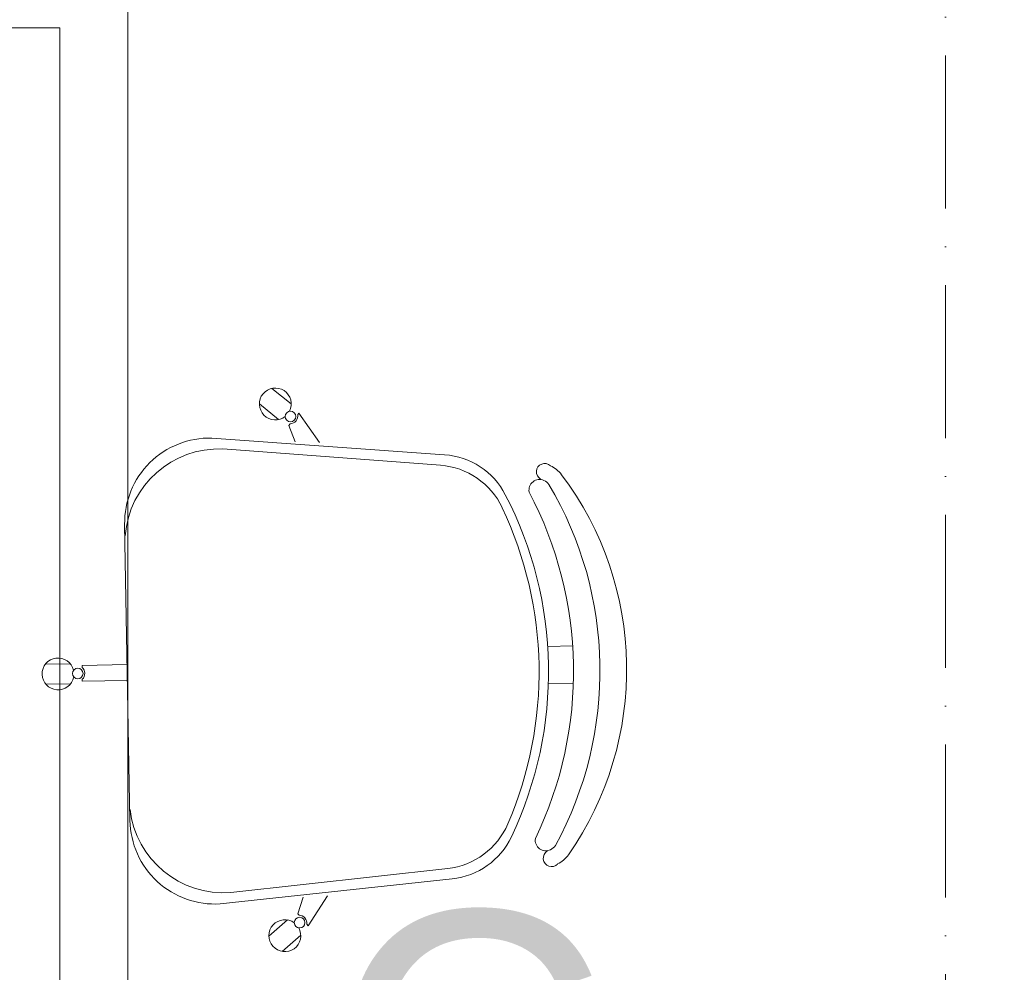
# Model space of a CAD drawing. Header units: millimetres. Extents: x 26866 to 1024070, y -428191 to 408885.
# Tile 135 of 248: x 191027 to 191953, y 389588 to 390484. Entities that reach past the tile are written whole.
import ezdxf

# ---------------------------------------------------------------- set-up
doc = ezdxf.new("R2010")
doc.units = ezdxf.units.MM
doc.header["$LTSCALE"] = 2
doc.linetypes.add('ACAD_ISO10W100', pattern=[18, 12, -3, 0, -3])
for name, color, linetype, lineweight in [('0_OPIS', 7, 'Continuous', 13), ('3DPLAN_A_TABELKA POMIESZCZEŃ', 7, 'Continuous', 0), ('A_TXT', 7, 'Continuous', 0), ('Opisy', 7, 'Continuous', 13)]:
    doc.layers.add(name, color=color, linetype=linetype, lineweight=lineweight)
doc.layers.add('3DPLAN_A_KRESKOWANIE 1', color=253, linetype='Continuous')
doc.layers.add('3DPLAN_A_OPIS', color=8, linetype='Continuous')
doc.layers.add('FURNITURE ZD 1 500', color=7, linetype='Continuous', lineweight=13, true_color=0x9fa8a5)
doc.styles.add('ARIAL', font='arial.ttf')
doc.styles.add('TABEL1', font='txt')

# ---------------------------------------------------------------- blocks, each defined once
blk = doc.blocks.new('kondygnacja -1')
at = {"layer": '3DPLAN_A_KRESKOWANIE 1'}
h = blk.add_hatch(dxfattribs=at)
h.set_pattern_fill('ANSI31', color=256, scale=7.5, style=0)
h.set_pattern_definition([(45, (23044.838, -26883.88), (-16.83798, 16.83798), [])])
h.paths.add_polyline_path([(31677.485, -24430.84), (30214.868, -24430.84), (30214.868, -24470.84), (30429.606, -24470.84), (30429.606, -24477.84), (30447.606, -24477.84), (30447.606, -24818.84), (30476.606, -24818.84), (30476.606, -24470.84), (31012.606, -24470.84), (31012.606, -24478.84), (31079.606, -24478.84), (31079.606, -24470.84), (31638.606, -24470.84), (31638.606, -25036.84), (31079.606, -25036.84), (31079.606, -25028.84), (31012.606, -25028.84), (31012.606, -25036.84), (30611.38, -25036.84), (30611.38, -25072.84), (31023.606, -25072.84), (31034.606, -25082.84), (31034.606, -25330.84), (31023.606, -25340.84), (30831.396, -25340.84, -0.038531), (30832.58, -25356.183), (30832.58, -25371.84), (31079.606, -25371.84), (31079.606, -25072.84), (31638.606, -25072.84), (31638.606, -25943.84), (30832.58, -25943.84), (30832.58, -26009.84), (31677.485, -26009.84)])
h.paths.add_polyline_path([(30682.606, -26009.84), (30832.58, -26009.84), (30832.58, -25943.84), (30760.606, -25943.84), (30760.606, -25454.668), (30735.606, -25464.584), (30735.606, -25943.84), (30682.606, -25943.84)])
h.paths.add_polyline_path([(30679.606, -25371.84), (30735.606, -25371.84), (30735.606, -25464.584), (30760.606, -25454.668), (30760.606, -25371.84), (30832.58, -25371.84), (30832.58, -25356.183, 0.038531), (30831.396, -25340.84), (30679.606, -25340.84)])
h.paths.add_polyline_path([(30355.83, -25371.84), (30425.606, -25371.84), (30425.606, -25379.84), (30463.606, -25379.84), (30463.606, -25424.739), (30471.606, -25424.739), (30471.606, -25395.84), (30533.606, -25395.84), (30533.606, -25371.84), (30576.606, -25371.84), (30576.606, -25341.84), (30472.606, -25341.84), (30472.606, -25326.84), (30427.606, -25326.84), (30427.606, -25341.84), (30355.83, -25341.84)])
h.paths.add_polyline_path([(30456.606, -25936.84), (30425.606, -25936.84), (30425.606, -25945.84), (30380.606, -25945.84), (30380.606, -26009.84), (30512.606, -26009.84), (30512.606, -25943.84), (30466.606, -25943.84), (30466.606, -25712.84), (30456.606, -25712.84)])
h.paths.add_polyline_path([(28888.606, -25941.84), (28888.606, -26009.84), (29013.606, -26009.84), (29013.606, -25941.84)])
h.paths.add_polyline_path([(28591.166, -26009.84), (28591.166, -25944.84), (28547.606, -25944.84), (28547.606, -26009.84)])
h.paths.add_polyline_path([(28624.606, -25870.534), (28654.797, -25870.534), (28654.797, -25924.534), (28624.606, -25924.534), (28624.606, -25944.84), (28591.166, -25944.84), (28591.166, -26009.84), (28713.606, -26009.84), (28713.606, -25941.84), (28672.606, -25941.84), (28672.606, -25932.84), (28657.606, -25932.84), (28657.606, -25716.84), (28624.606, -25716.84)])
h.paths.add_polyline_path([(28372.606, -25944.84), (28328.606, -25944.84), (28328.606, -25907.84), (28282.606, -25907.84), (28282.606, -25944.84), (28248.606, -25944.84), (28248.606, -26009.84), (28372.606, -26009.84)])
h.paths.add_polyline_path([(28092.606, -25563.84), (28054.606, -25563.84), (28054.606, -25383.84), (28067.602, -25383.84), (28067.606, -25375.84), (28340.606, -25375.84), (28340.606, -25341.84), (28070.606, -25341.84), (28070.606, -25332.84), (28030.606, -25332.84), (28030.606, -25395.598), (28048.707, -25395.598), (28048.707, -25449.598), (28030.606, -25449.598), (28030.606, -26009.84), (28073.606, -26009.84), (28073.606, -25944.84), (28054.606, -25944.84), (28054.606, -25668.84), (28092.606, -25668.84)])
h.paths.add_polyline_path([(27949.606, -25495.746), (27949.606, -25507.746), (27983.295, -25507.746), (27983.295, -25521.746), (27949.606, -25521.746), (27949.606, -25531.84), (27999.606, -25531.84), (27999.606, -25934.84), (27982.606, -25934.84), (27982.606, -25942.84), (27947.606, -25942.84), (27947.606, -26009.84), (28026.624, -26009.84), (28026.624, -25449.598), (27999.606, -25449.598), (27999.606, -25463.84), (27949.606, -25463.84), (27949.606, -25481.746), (27983.295, -25481.746), (27983.295, -25495.746)])
h.paths.add_polyline_path([(27982.606, -25361.84), (27952.606, -25361.84), (27952.606, -25332.84), (28026.624, -25332.84), (28026.624, -25395.598), (27999.606, -25395.598), (27999.606, -25377.84), (27982.606, -25377.84)])
h.paths.add_polyline_path([(26818.606, -25892.84), (26781.485, -25892.84), (26781.485, -26009.84), (26894.541, -26009.84), (26894.541, -25942.84), (26830.606, -25942.84), (26830.606, -25930.84), (26818.606, -25930.84)])
h.paths.add_polyline_path([(26894.541, -26009.84), (27115.936, -26009.84), (27115.936, -25942.84), (26894.541, -25942.84)])
h.paths.add_polyline_path([(27115.936, -25942.84), (27115.936, -26009.84), (27466.606, -26009.84), (27466.606, -25942.84), (27427.606, -25942.84), (27427.606, -25933.84), (27384.606, -25933.84), (27384.606, -25942.84)])
h.paths.add_polyline_path([(27641.606, -25942.84), (27641.606, -26009.84), (27802.606, -26009.84), (27802.606, -25942.84)])
h.paths.add_polyline_path([(30621.105, -25040.467), (30688.374, -25040.467), (30688.374, -25072.867), (30621.105, -25072.867)], flags=24)
at = {"layer": 'A_TXT', "linetype": 'ACAD_ISO10W100', "ltscale": 0.6}
blk.add_line((28189.816, -25214.728), (28189.816, -26313.175), dxfattribs=at)
at = {"layer": 'FURNITURE ZD 1 500', "lineweight": 0}
for p, q in [((28128.231, -25787.762), (28126.417, -25786.294)), ((28127.045, -25789.228), (28125.231, -25787.76)), ((28128.837, -25788.765), (28128.957, -25788.616)), ((28130.88, -25791.379), (28128.957, -25788.616)), ((28128.014, -25789.782), (28128.134, -25789.634)), ((28128.597, -25791.318), (28128.014, -25789.782)), ((28120.764, -25790.972), (28142.665, -25792.54)), ((28121.783, -25792), (28142.278, -25793.532)), ((28112.55, -25799.112), (28113.049, -25826.966)), ((28152.369, -25810.58), (28154.719, -25810.538)), ((28112.786, -25812.289), (28108.535, -25812.365)), ((28108.535, -25812.365), (28108.539, -25812.556)), ((28108.559, -25813.674), (28108.562, -25813.865)), ((28112.813, -25813.789), (28108.562, -25813.865)), ((28152.431, -25814.08), (28154.782, -25814.038)), ((28122.53, -25833.743), (28142.958, -25831.479)), ((28121.549, -25834.807), (28143.38, -25832.456)), ((28129.364, -25834.181), (28128.837, -25835.736)), ((28131.644, -25834.038), (28129.821, -25836.868)), ((28128.837, -25835.736), (28128.962, -25835.88)), ((28127.888, -25836.325), (28126.128, -25837.857)), ((28129.696, -25836.724), (28129.821, -25836.868)), ((28129.126, -25837.748), (28127.366, -25839.28))]:
    blk.add_line(p, q, dxfattribs=at)
at = {"layer": 'FURNITURE ZD 1 500'}
for p, q in [((28107.43, -25812.207), (28105.097, -25812.249)), ((28107.464, -25814.092), (28105.131, -25814.134))]:
    blk.add_line(p, q, dxfattribs=at)
blk.add_lwpolyline([(28106.45, -25902.36), (28056.452, -25902.564), (28056.452, -25752.358), (28106.45, -25752.358)], close=True, dxfattribs=at)
at = {"layer": 'FURNITURE ZD 1 500', "lineweight": 0}
blk.add_lwpolyline([(28153.097, -25829.32, -0.122717), (28152.635, -25829.71, -0.605717), (28151.206, -25828.662, 0.237888), (28150.622, -25796.051, -0.605717), (28152.013, -25794.953, -0.122717), (28152.489, -25795.326)], format="xyb", dxfattribs=at)
for centre in [(28128.164, -25788.939), (28108.136, -25813.123), (28129.017, -25836.573)]:
    blk.add_circle(centre, 0.5, dxfattribs=at)
for centre, radius, start, end in [((28126.731, -25787.761), 1.5, 332.65913, 308.4794), ((28128.097, -25788.885), 0.75, 272.83606, 9.21543), ((28120.549, -25798.969), 8, 88.45651, 181.02575), ((28121.438, -25800.864), 8.871, 87.77352, 175.43326), ((28142.165, -25799.522), 7, 27.42104, 85.9045), ((28141.756, -25800.512), 7, 25.28966, 85.72585), ((28152.08, -25794.143), 0.782, 45.70021, 241.21487), ((28151.502, -25796.094), 2.75, 37.56862, 65.88029), ((28129.274, -25812.744), 30.523, 325.14954, 36.90196), ((28122.88, -25812.859), 34.411, 331.41971, 30.63179), ((28116.231, -25812.978), 36.217, 334.63045, 27.42104), ((28115.34, -25812.994), 36.217, 336.76183, 25.28966), ((28108.049, -25813.124), 0.75, 312.83606, 49.21543), ((28121.869, -25824.897), 8.871, 186.61824, 274.27798), ((28121.048, -25826.823), 8, 181.02575, 273.59499), ((28142.186, -25824.521), 7, 276.32564, 336.76183), ((28142.631, -25825.496), 7, 276.147, 334.63045), ((28152.731, -25830.517), 0.782, 120.83663, 316.35129), ((28152.084, -25828.588), 2.75, 296.17121, 324.48288), ((28128.952, -25836.63), 0.75, 352.83606, 89.21543), ((28127.627, -25837.802), 1.5, 53.5721, 29.39237)]:
    blk.add_arc(centre, radius, start, end, dxfattribs=at)
at = {"layer": 'FURNITURE ZD 1 500'}
blk.add_arc((28106.281, -25813.171), 1.5, 13.5721, 349.39237, dxfattribs=at)
at = {"layer": 'Opisy', "ltscale": 0.5}
blk.add_line((28112.849, -25598.78), (28112.849, -26285.405), dxfattribs=at)
at = {"layer": '3DPLAN_A_OPIS', "color": 1, "lineweight": 30, "style": 'ARIAL'}
for tag, p in [('PRZESUNIĘCIE_WEJŚCIA', (27655.165, -24535.333)), ('WYŁĄCZONE', (27007.179, -24723.982)), ('Z_OPRACOWANIA', (26996.84, -24746.417)), ('WYŁĄCZONE', (30803.053, -24760.867)), ('Z_OPRACOWANIA', (30792.713, -24783.301)), ('WYŁĄCZONE', (28894.898, -24826.593)), ('Z_OPRACOWANIA', (28884.559, -24849.027)), ('POWIĘKSZENIE_WEJŚCIA', (28313.679, -25144.412)), ('POWIĘKSZENIE_WEJŚCIA', (29600.622, -25191.363)), ('POWIĘKSZENIE_WEJŚCIA', (28011.449, -25235.417)), ('WYŁĄCZONE', (29754.423, -25678.169)), ('Z_OPRACOWANIA', (29744.084, -25700.603)), ('WYJŚCIE_EWAKUACYJNE', (27763.791, -26106.068))]:
    blk.add_attdef(tag, p, '', height=12, dxfattribs=at)
at = {"layer": '3DPLAN_A_OPIS', "color": 0, "lineweight": 30, "style": 'ARIAL'}
for tag, p in [('UGUL_1', (29350.296, -24586.012)), ('UGUL_2', (29622.921, -24586.012)), ('UGUL_3', (29833.15, -24586.012))]:
    blk.add_attdef(tag, p, '', height=12, dxfattribs=at)
at = {"layer": '3DPLAN_A_TABELKA POMIESZCZEŃ', "ltscale": 0.5, "style": 'ARIAL'}
for tag, p in [('KURTYNA', (27861.913, -26064.849)), ('POWIETRZNA', (27861.913, -26084.562))]:
    blk.add_attdef(tag, p, '', height=12, dxfattribs=at)
at = {"layer": 'A_TXT', "ltscale": 0.2, "insert": (28131.885, -25861.891), "char_height": 26, "width": 72.90072, "attachment_point": 7, "style": 'TABEL1'}
blk.add_mtext('{\\fArial|b0|i0|c238|p34;C}', dxfattribs=at)

msp = doc.modelspace()

# ---------------------------------------------------------------- block references
at = {"layer": '0_OPIS', "xscale": 10, "yscale": 10, "zscale": 10}
msp.add_blockref('kondygnacja -1', (-90000, 648000), dxfattribs=at)

doc.saveas('drawing.dxf')
